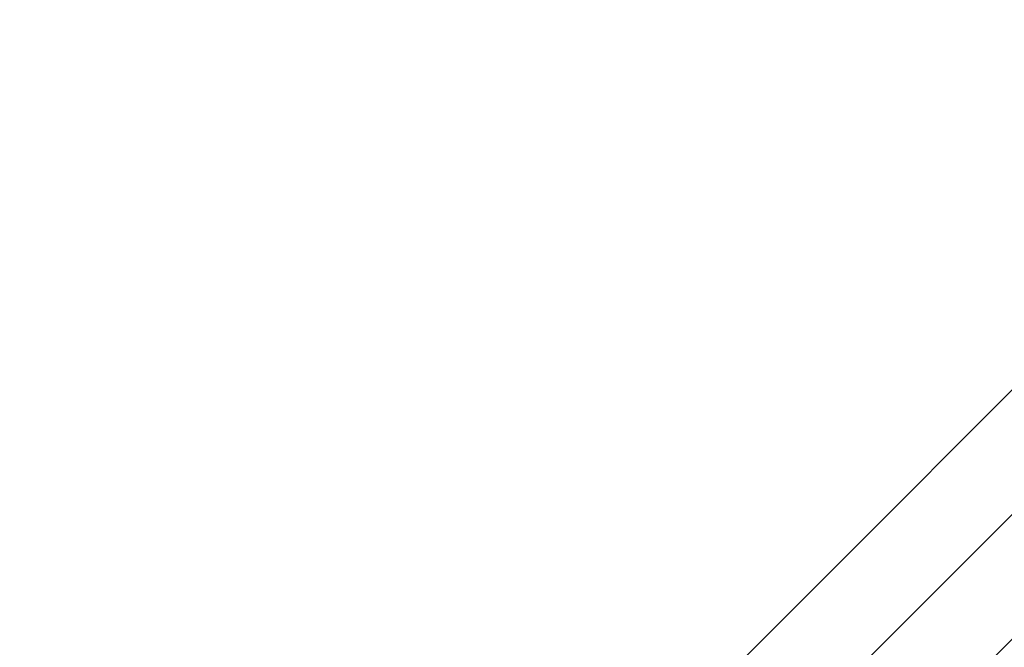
# Model space of a CAD drawing. Header units: millimetres. Extents: x -630 to 192, y -7 to 1615.
# Tile 155 of 249: x -607.98 to -599.59, y 1609.39 to 1614.73. Entities that reach past the tile are written whole.
import ezdxf

# ---------------------------------------------------------------- set-up
doc = ezdxf.new("R2010")
doc.units = ezdxf.units.MM
doc.header["$MEASUREMENT"] = 0
doc.layers.add('OVIDIO 160x80x72h', color=7, linetype='Continuous')

msp = doc.modelspace()

# ---------------------------------------------------------------- linework, layer by layer
at = {"layer": 'OVIDIO 160x80x72h', "extrusion": (0.999884, -0.000231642, 0.015217)}
for points in [[(1614.5935, 8.9345), (1603.6307, 729.0248)], [(1613.0937, 8.9107), (1602.1308, 729.0078)]]:
    msp.add_lwpolyline(points, dxfattribs=at)
at = {"layer": 'OVIDIO 160x80x72h'}
for points in [[(-596.959, 1614.1455), (-629.4852, 1581.6193)], [(-629.4852, 1581.6193), (-596.959, 1614.1455)], [(-596.4287, 1613.6152), (-628.9549, 1581.089)], [(-595.8983, 1613.0849), (-628.4246, 1580.5586)], [(-628.4246, 1580.5586), (-595.8983, 1613.0849)]]:
    msp.add_lwpolyline(points, dxfattribs=at)
at = {"layer": 'OVIDIO 160x80x72h', "extrusion": (-0.000231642, 0.999884, 0.015217)}
for points in [[(607.5477, 695.3848), (596.585, -24.6986)], [(596.585, -24.6986), (607.5477, 695.3848)], [(606.4873, 695.4009), (595.5246, -24.6825)], [(595.5246, -24.6825), (606.4873, 695.4009)]]:
    msp.add_lwpolyline(points, dxfattribs=at)
at = {"layer": 'OVIDIO 160x80x72h', "extrusion": (0.999885, -0.000231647, 0.015188)}
for points in [[(1603.0145, 728.9923), (1613.999, 8.8951)], [(1613.999, 8.8951), (1603.0145, 728.9923)]]:
    msp.add_lwpolyline(points, dxfattribs=at)
at = {"layer": 'OVIDIO 160x80x72h', "extrusion": (0.999884, -0.000231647, 0.015199)}
for points in [[(1612.9415, 8.8881), (1601.9652, 728.9951)], [(1601.9652, 728.9951), (1612.9415, 8.8881)]]:
    msp.add_lwpolyline(points, dxfattribs=at)

doc.saveas('drawing.dxf')
